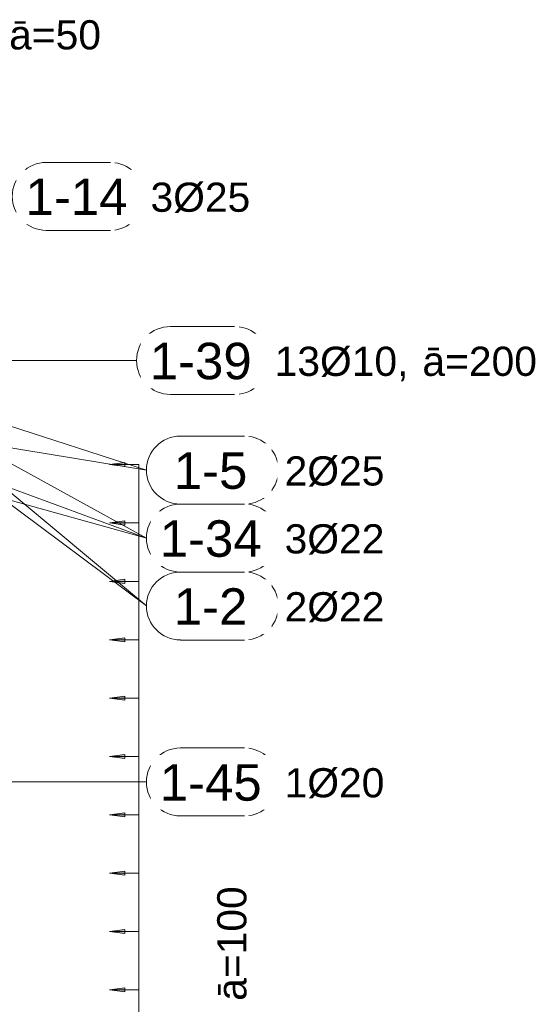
# Model space of a CAD drawing. Header units: millimetres. Extents: x 4307 to 42792, y 1610 to 10025.
# Tile 174 of 256: x 24775 to 25651, y 7695 to 9382. Entities that reach past the tile are written whole.
import ezdxf

# ---------------------------------------------------------------- set-up
doc = ezdxf.new("R2010")
doc.units = ezdxf.units.MM
for name, color, linetype, lineweight in [('A-ANNO-DIMS', 211, 'Continuous', 5), ('A-ANNO-DIMS-25', 211, 'Continuous', 5), ('S-RBAR-IDEN', 171, 'Continuous', 5)]:
    doc.layers.add(name, color=color, linetype=linetype, lineweight=lineweight)
doc.styles.add('Arial', font='arial.ttf', dxfattribs={"height": 50})
doc.styles.add('Arial_1', font='arial.ttf', dxfattribs={"height": 62.5})
doc.dimstyles.new('Výztuž_kusy__řezy__3', dxfattribs={"dimscale": 304.8, "dimtxt": 0.18, "dimasz": 0, "dimexe": 0, "dimexo": 0.0625, "dimgap": 0.082021, "dimtad": 1, "dimdec": 0, "dimzin": 0, "dimdsep": 46, "dimtxsty": 'Arial_1', "dimblk1": 'NONE', "dimblk2": 'NONE', "dimsah": 1, "dimcen": 0.09, "dimazin": 0, "dimtfac": 1, "dimtdec": 4, "dimtix": 1, "dimtmove": 0, "dimatfit": 3, "dimfxl": 0.164042, "dimfxlon": 1, "dimtvp": 1, "dimtfill": 1, "dimtolj": 1, "dimtzin": 0, "dimarcsym": 2})

# ---------------------------------------------------------------- blocks, each defined once
blk = doc.blocks.new('Popisek výztuže - _Typ_ množství_PRAVÝ _řezy_-573729-V1')
at = {"layer": 'S-RBAR-IDEN'}
for p, q in [((25160, 8436), (25050.3, 8436)), ((25050.3, 8319.5), (25160, 8319.5))]:
    blk.add_line(p, q, dxfattribs=at)
for centre, start, end in [((25050.3, 8377.8), 90, 270), ((25160, 8377.8), 277.6434, 82.3566)]:
    blk.add_arc(centre, 58.2, start, end, dxfattribs=at)
blk = doc.blocks.new('DIMBLOCK673-V1')
at = {"layer": 'A-ANNO-DIMS-25'}
for points in [[(24929.1, 8620), (24955.4, 8616.5), (24955.4, 8623.5)], [(24929.1, 8520), (24955.4, 8516.5), (24955.4, 8523.5)]]:
    blk.add_hatch(color=256, dxfattribs=at).paths.add_polyline_path(points)
for p, q in [((24955.4, 8623.5), (24929.1, 8620)), ((24955.4, 8616.5), (24955.4, 8623.5)), ((24929.1, 8620), (24955.4, 8616.5)), ((24979.1, 8620), (24929.1, 8620)), ((24979.1, 8620), (24979.1, 8520)), ((24979.1, 8620), (24979.1, 8620)), ((24955.4, 8523.5), (24929.1, 8520)), ((24929.1, 8520), (24955.4, 8516.5)), ((24979.1, 8520), (24929.1, 8520)), ((24955.4, 8516.5), (24955.4, 8523.5)), ((24979.1, 8520), (24979.1, 8520))]:
    blk.add_line(p, q, dxfattribs=at)
blk = doc.blocks.new('_None')
blk = doc.blocks.new('DIMBLOCK674-V1')
at = {"layer": 'A-ANNO-DIMS-25'}
for points in [[(24929.1, 8520), (24955.4, 8516.5), (24955.4, 8523.5)], [(24929.1, 8420), (24955.4, 8416.5), (24955.4, 8423.5)]]:
    blk.add_hatch(color=256, dxfattribs=at).paths.add_polyline_path(points)
for p, q in [((24955.4, 8523.5), (24929.1, 8520)), ((24929.1, 8520), (24955.4, 8516.5)), ((24979.1, 8520), (24929.1, 8520)), ((24955.4, 8516.5), (24955.4, 8523.5)), ((24979.1, 8520), (24979.1, 8420)), ((24979.1, 8520), (24979.1, 8520)), ((24955.4, 8423.5), (24929.1, 8420)), ((24929.1, 8420), (24955.4, 8416.5)), ((24979.1, 8420), (24929.1, 8420)), ((24955.4, 8416.5), (24955.4, 8423.5)), ((24979.1, 8420), (24979.1, 8420))]:
    blk.add_line(p, q, dxfattribs=at)
blk = doc.blocks.new('DIMBLOCK675-V1')
at = {"layer": 'A-ANNO-DIMS-25'}
for points in [[(24929.1, 8420), (24955.4, 8416.5), (24955.4, 8423.5)], [(24929.1, 8320), (24955.4, 8316.5), (24955.4, 8323.5)]]:
    blk.add_hatch(color=256, dxfattribs=at).paths.add_polyline_path(points)
for p, q in [((24955.4, 8423.5), (24929.1, 8420)), ((24929.1, 8420), (24955.4, 8416.5)), ((24979.1, 8420), (24929.1, 8420)), ((24955.4, 8416.5), (24955.4, 8423.5)), ((24979.1, 8420), (24979.1, 8320)), ((24979.1, 8420), (24979.1, 8420)), ((24955.4, 8323.5), (24929.1, 8320)), ((24929.1, 8320), (24955.4, 8316.5)), ((24979.1, 8320), (24929.1, 8320)), ((24955.4, 8316.5), (24955.4, 8323.5)), ((24979.1, 8320), (24979.1, 8320))]:
    blk.add_line(p, q, dxfattribs=at)
blk = doc.blocks.new('DIMBLOCK676-V1')
at = {"layer": 'A-ANNO-DIMS-25'}
for points in [[(24929.1, 8320), (24955.4, 8316.5), (24955.4, 8323.5)], [(24929.1, 8220), (24955.4, 8216.5), (24955.4, 8223.5)]]:
    blk.add_hatch(color=256, dxfattribs=at).paths.add_polyline_path(points)
for p, q in [((24955.4, 8323.5), (24929.1, 8320)), ((24929.1, 8320), (24955.4, 8316.5)), ((24979.1, 8320), (24929.1, 8320)), ((24955.4, 8316.5), (24955.4, 8323.5)), ((24979.1, 8320), (24979.1, 8220)), ((24979.1, 8320), (24979.1, 8320)), ((24955.4, 8223.5), (24929.1, 8220)), ((24929.1, 8220), (24955.4, 8216.5)), ((24979.1, 8220), (24929.1, 8220)), ((24955.4, 8216.5), (24955.4, 8223.5)), ((24979.1, 8220), (24979.1, 8220))]:
    blk.add_line(p, q, dxfattribs=at)
blk = doc.blocks.new('DIMBLOCK677-V1')
at = {"layer": 'A-ANNO-DIMS-25'}
for points in [[(24929.1, 8220), (24955.4, 8216.5), (24955.4, 8223.5)], [(24929.1, 8120), (24955.4, 8116.5), (24955.4, 8123.5)]]:
    blk.add_hatch(color=256, dxfattribs=at).paths.add_polyline_path(points)
for p, q in [((24955.4, 8223.5), (24929.1, 8220)), ((24929.1, 8220), (24955.4, 8216.5)), ((24979.1, 8220), (24929.1, 8220)), ((24955.4, 8216.5), (24955.4, 8223.5)), ((24979.1, 8220), (24979.1, 8120)), ((24979.1, 8220), (24979.1, 8220)), ((24955.4, 8123.5), (24929.1, 8120)), ((24929.1, 8120), (24955.4, 8116.5)), ((24979.1, 8120), (24929.1, 8120)), ((24955.4, 8116.5), (24955.4, 8123.5)), ((24979.1, 8120), (24979.1, 8120))]:
    blk.add_line(p, q, dxfattribs=at)
blk = doc.blocks.new('DIMBLOCK678-V1')
at = {"layer": 'A-ANNO-DIMS-25'}
for points in [[(24929.1, 8120), (24955.4, 8116.5), (24955.4, 8123.5)], [(24929.1, 8020), (24955.4, 8016.5), (24955.4, 8023.5)]]:
    blk.add_hatch(color=256, dxfattribs=at).paths.add_polyline_path(points)
for p, q in [((24955.4, 8123.5), (24929.1, 8120)), ((24929.1, 8120), (24955.4, 8116.5)), ((24979.1, 8120), (24929.1, 8120)), ((24955.4, 8116.5), (24955.4, 8123.5)), ((24979.1, 8120), (24979.1, 8020)), ((24979.1, 8120), (24979.1, 8120)), ((24955.4, 8023.5), (24929.1, 8020)), ((24929.1, 8020), (24955.4, 8016.5)), ((24979.1, 8020), (24929.1, 8020)), ((24955.4, 8016.5), (24955.4, 8023.5)), ((24979.1, 8020), (24979.1, 8020))]:
    blk.add_line(p, q, dxfattribs=at)
blk = doc.blocks.new('DIMBLOCK679-V1')
at = {"layer": 'A-ANNO-DIMS-25'}
for points in [[(24929.1, 8020), (24955.4, 8016.5), (24955.4, 8023.5)], [(24929.1, 7920), (24955.4, 7916.5), (24955.4, 7923.5)]]:
    blk.add_hatch(color=256, dxfattribs=at).paths.add_polyline_path(points)
for p, q in [((24955.4, 8023.5), (24929.1, 8020)), ((24929.1, 8020), (24955.4, 8016.5)), ((24979.1, 8020), (24929.1, 8020)), ((24955.4, 8016.5), (24955.4, 8023.5)), ((24979.1, 8020), (24979.1, 7920)), ((24979.1, 8020), (24979.1, 8020)), ((24955.4, 7923.5), (24929.1, 7920)), ((24929.1, 7920), (24955.4, 7916.5)), ((24979.1, 7920), (24929.1, 7920)), ((24955.4, 7916.5), (24955.4, 7923.5)), ((24979.1, 7920), (24979.1, 7920))]:
    blk.add_line(p, q, dxfattribs=at)
blk = doc.blocks.new('DIMBLOCK680-V1')
at = {"layer": 'A-ANNO-DIMS-25'}
for points in [[(24929.1, 7920), (24955.4, 7916.5), (24955.4, 7923.5)], [(24929.1, 7820), (24955.4, 7816.5), (24955.4, 7823.5)]]:
    blk.add_hatch(color=256, dxfattribs=at).paths.add_polyline_path(points)
for p, q in [((24955.4, 7923.5), (24929.1, 7920)), ((24929.1, 7920), (24955.4, 7916.5)), ((24979.1, 7920), (24929.1, 7920)), ((24955.4, 7916.5), (24955.4, 7923.5)), ((24979.1, 7920), (24979.1, 7820)), ((24979.1, 7920), (24979.1, 7920)), ((24955.4, 7823.5), (24929.1, 7820)), ((24929.1, 7820), (24955.4, 7816.5)), ((24979.1, 7820), (24929.1, 7820)), ((24955.4, 7816.5), (24955.4, 7823.5)), ((24979.1, 7820), (24979.1, 7820))]:
    blk.add_line(p, q, dxfattribs=at)
blk = doc.blocks.new('DIMBLOCK681-V1')
at = {"layer": 'A-ANNO-DIMS-25'}
for points in [[(24929.1, 7820), (24955.4, 7816.5), (24955.4, 7823.5)], [(24929.1, 7720), (24955.4, 7716.5), (24955.4, 7723.5)]]:
    blk.add_hatch(color=256, dxfattribs=at).paths.add_polyline_path(points)
for p, q in [((24955.4, 7823.5), (24929.1, 7820)), ((24929.1, 7820), (24955.4, 7816.5)), ((24979.1, 7820), (24929.1, 7820)), ((24955.4, 7816.5), (24955.4, 7823.5)), ((24979.1, 7820), (24979.1, 7720)), ((24979.1, 7820), (24979.1, 7820)), ((24955.4, 7723.5), (24929.1, 7720)), ((24929.1, 7720), (24955.4, 7716.5)), ((24979.1, 7720), (24929.1, 7720)), ((24955.4, 7716.5), (24955.4, 7723.5)), ((24979.1, 7720), (24979.1, 7720))]:
    blk.add_line(p, q, dxfattribs=at)
blk = doc.blocks.new('DIMBLOCK682-V1')
at = {"layer": 'A-ANNO-DIMS-25'}
for points in [[(24929.1, 7720), (24955.4, 7716.5), (24955.4, 7723.5)], [(24929.1, 7620), (24955.4, 7616.5), (24955.4, 7623.5)]]:
    blk.add_hatch(color=256, dxfattribs=at).paths.add_polyline_path(points)
for p, q in [((24955.4, 7723.5), (24929.1, 7720)), ((24929.1, 7720), (24955.4, 7716.5)), ((24979.1, 7720), (24929.1, 7720)), ((24955.4, 7716.5), (24955.4, 7723.5)), ((24979.1, 7720), (24979.1, 7620)), ((24979.1, 7720), (24979.1, 7720)), ((24955.4, 7623.5), (24929.1, 7620)), ((24929.1, 7620), (24955.4, 7616.5)), ((24979.1, 7620), (24929.1, 7620)), ((24955.4, 7616.5), (24955.4, 7623.5)), ((24979.1, 7620), (24979.1, 7620))]:
    blk.add_line(p, q, dxfattribs=at)
blk = doc.blocks.new('DIMBLOCK700-V1')
at = {"layer": 'A-ANNO-DIMS-25'}
for points in [[(24929.1, 8620), (24955.4, 8616.5), (24955.4, 8623.5)], [(24929.1, 8520), (24955.4, 8516.5), (24955.4, 8523.5)], [(24929.1, 8420), (24955.4, 8416.5), (24955.4, 8423.5)], [(24929.1, 8320), (24955.4, 8316.5), (24955.4, 8323.5)], [(24929.1, 8220), (24955.4, 8216.5), (24955.4, 8223.5)], [(24929.1, 8120), (24955.4, 8116.5), (24955.4, 8123.5)], [(24929.1, 8020), (24955.4, 8016.5), (24955.4, 8023.5)], [(24929.1, 7920), (24955.4, 7916.5), (24955.4, 7923.5)], [(24929.1, 7820), (24955.4, 7816.5), (24955.4, 7823.5)], [(24929.1, 7720), (24955.4, 7716.5), (24955.4, 7723.5)], [(24929.1, 7620), (24955.4, 7616.5), (24955.4, 7623.5)], [(24929.1, 7520), (24955.4, 7516.5), (24955.4, 7523.5)], [(24929.1, 7420), (24955.4, 7416.5), (24955.4, 7423.5)], [(24929.1, 7320), (24955.4, 7316.5), (24955.4, 7323.5)], [(24929.1, 7220), (24955.4, 7216.5), (24955.4, 7223.5)], [(24929.1, 7120), (24955.4, 7116.5), (24955.4, 7123.5)], [(24929.1, 7020), (24955.4, 7016.5), (24955.4, 7023.5)], [(24929.1, 6920), (24955.4, 6916.5), (24955.4, 6923.5)], [(24929.1, 6820), (24955.4, 6816.5), (24955.4, 6823.5)], [(24929.1, 6720), (24955.4, 6716.5), (24955.4, 6723.5)], [(24929.1, 6620), (24955.4, 6616.5), (24955.4, 6623.5)], [(24929.1, 6520), (24955.4, 6516.5), (24955.4, 6523.5)], [(24929.1, 6420), (24955.4, 6416.5), (24955.4, 6423.5)], [(24929.1, 6320), (24955.4, 6316.5), (24955.4, 6323.5)], [(24929.1, 6220), (24955.4, 6216.5), (24955.4, 6223.5)], [(24929.1, 6120), (24955.4, 6116.5), (24955.4, 6123.5)], [(24929.1, 6020), (24955.4, 6016.5), (24955.4, 6023.5)], [(24929.1, 5920), (24955.4, 5916.5), (24955.4, 5923.5)]]:
    blk.add_hatch(color=256, dxfattribs=at).paths.add_polyline_path(points)
for p, q in [((24955.4, 8623.5), (24929.1, 8620)), ((24955.4, 8616.5), (24955.4, 8623.5)), ((24929.1, 8620), (24955.4, 8616.5)), ((24979.1, 8620), (24929.1, 8620)), ((24979.1, 8620), (24979.1, 5920)), ((24979.1, 8620), (24979.1, 8520)), ((24979.1, 8620), (24979.1, 8620)), ((24955.4, 8523.5), (24929.1, 8520)), ((24929.1, 8520), (24955.4, 8516.5)), ((24979.1, 8520), (24929.1, 8520)), ((24955.4, 8516.5), (24955.4, 8523.5)), ((24979.1, 8520), (24979.1, 8420)), ((24979.1, 8520), (24979.1, 8520)), ((24955.4, 8423.5), (24929.1, 8420)), ((24929.1, 8420), (24955.4, 8416.5)), ((24979.1, 8420), (24929.1, 8420)), ((24955.4, 8416.5), (24955.4, 8423.5)), ((24979.1, 8420), (24979.1, 8320)), ((24979.1, 8420), (24979.1, 8420)), ((24955.4, 8323.5), (24929.1, 8320)), ((24929.1, 8320), (24955.4, 8316.5)), ((24979.1, 8320), (24929.1, 8320)), ((24955.4, 8316.5), (24955.4, 8323.5)), ((24979.1, 8320), (24979.1, 8220)), ((24979.1, 8320), (24979.1, 8320)), ((24955.4, 8223.5), (24929.1, 8220)), ((24929.1, 8220), (24955.4, 8216.5)), ((24979.1, 8220), (24929.1, 8220)), ((24955.4, 8216.5), (24955.4, 8223.5)), ((24979.1, 8220), (24979.1, 8120)), ((24979.1, 8220), (24979.1, 8220)), ((24955.4, 8123.5), (24929.1, 8120)), ((24929.1, 8120), (24955.4, 8116.5)), ((24979.1, 8120), (24929.1, 8120)), ((24955.4, 8116.5), (24955.4, 8123.5)), ((24979.1, 8120), (24979.1, 8020)), ((24979.1, 8120), (24979.1, 8120)), ((24955.4, 8023.5), (24929.1, 8020)), ((24929.1, 8020), (24955.4, 8016.5)), ((24979.1, 8020), (24929.1, 8020)), ((24955.4, 8016.5), (24955.4, 8023.5)), ((24979.1, 8020), (24979.1, 7920)), ((24979.1, 8020), (24979.1, 8020)), ((24955.4, 7923.5), (24929.1, 7920)), ((24929.1, 7920), (24955.4, 7916.5)), ((24979.1, 7920), (24929.1, 7920)), ((24955.4, 7916.5), (24955.4, 7923.5)), ((24979.1, 7920), (24979.1, 7820)), ((24979.1, 7920), (24979.1, 7920)), ((24955.4, 7823.5), (24929.1, 7820)), ((24929.1, 7820), (24955.4, 7816.5)), ((24979.1, 7820), (24929.1, 7820)), ((24955.4, 7816.5), (24955.4, 7823.5)), ((24979.1, 7820), (24979.1, 7720)), ((24979.1, 7820), (24979.1, 7820)), ((24955.4, 7723.5), (24929.1, 7720)), ((24929.1, 7720), (24955.4, 7716.5)), ((24979.1, 7720), (24929.1, 7720)), ((24955.4, 7716.5), (24955.4, 7723.5)), ((24979.1, 7720), (24979.1, 7620)), ((24979.1, 7720), (24979.1, 7720)), ((24955.4, 7623.5), (24929.1, 7620)), ((24929.1, 7620), (24955.4, 7616.5)), ((24979.1, 7620), (24929.1, 7620)), ((24955.4, 7616.5), (24955.4, 7623.5)), ((24979.1, 7620), (24979.1, 7520)), ((24979.1, 7620), (24979.1, 7620)), ((24955.4, 7523.5), (24929.1, 7520)), ((24929.1, 7520), (24955.4, 7516.5)), ((24979.1, 7520), (24929.1, 7520)), ((24955.4, 7516.5), (24955.4, 7523.5)), ((24979.1, 7520), (24979.1, 7420)), ((24979.1, 7520), (24979.1, 7520)), ((24955.4, 7423.5), (24929.1, 7420)), ((24955.4, 7416.5), (24955.4, 7423.5)), ((24929.1, 7420), (24955.4, 7416.5)), ((24979.1, 7420), (24929.1, 7420)), ((24979.1, 7420), (24979.1, 7320)), ((24979.1, 7420), (24979.1, 7420)), ((24955.4, 7323.5), (24929.1, 7320)), ((24955.4, 7316.5), (24955.4, 7323.5)), ((24929.1, 7320), (24955.4, 7316.5)), ((24979.1, 7320), (24929.1, 7320)), ((24979.1, 7320), (24979.1, 7220)), ((24979.1, 7320), (24979.1, 7320)), ((24955.4, 7223.5), (24929.1, 7220)), ((24955.4, 7216.5), (24955.4, 7223.5)), ((24929.1, 7220), (24955.4, 7216.5)), ((24979.1, 7220), (24929.1, 7220)), ((24979.1, 7220), (24979.1, 7120)), ((24979.1, 7220), (24979.1, 7220)), ((24955.4, 7123.5), (24929.1, 7120)), ((24929.1, 7120), (24955.4, 7116.5)), ((24979.1, 7120), (24929.1, 7120)), ((24955.4, 7116.5), (24955.4, 7123.5)), ((24979.1, 7120), (24979.1, 7020)), ((24979.1, 7120), (24979.1, 7120)), ((24955.4, 7023.5), (24929.1, 7020)), ((24929.1, 7020), (24955.4, 7016.5)), ((24979.1, 7020), (24929.1, 7020)), ((24955.4, 7016.5), (24955.4, 7023.5)), ((24979.1, 7020), (24979.1, 6920)), ((24979.1, 7020), (24979.1, 7020)), ((24955.4, 6923.5), (24929.1, 6920)), ((24929.1, 6920), (24955.4, 6916.5)), ((24979.1, 6920), (24929.1, 6920)), ((24955.4, 6916.5), (24955.4, 6923.5)), ((24979.1, 6920), (24979.1, 6820)), ((24979.1, 6920), (24979.1, 6920)), ((24955.4, 6823.5), (24929.1, 6820)), ((24929.1, 6820), (24955.4, 6816.5)), ((24979.1, 6820), (24929.1, 6820)), ((24955.4, 6816.5), (24955.4, 6823.5)), ((24979.1, 6820), (24979.1, 6720)), ((24979.1, 6820), (24979.1, 6820)), ((24955.4, 6723.5), (24929.1, 6720)), ((24929.1, 6720), (24955.4, 6716.5)), ((24979.1, 6720), (24929.1, 6720)), ((24955.4, 6716.5), (24955.4, 6723.5)), ((24979.1, 6720), (24979.1, 6620)), ((24979.1, 6720), (24979.1, 6720)), ((24955.4, 6623.5), (24929.1, 6620)), ((24929.1, 6620), (24955.4, 6616.5)), ((24979.1, 6620), (24929.1, 6620)), ((24955.4, 6616.5), (24955.4, 6623.5)), ((24979.1, 6620), (24979.1, 6520)), ((24979.1, 6620), (24979.1, 6620)), ((24955.4, 6523.5), (24929.1, 6520)), ((24929.1, 6520), (24955.4, 6516.5)), ((24979.1, 6520), (24929.1, 6520)), ((24955.4, 6516.5), (24955.4, 6523.5)), ((24979.1, 6520), (24979.1, 6420)), ((24979.1, 6520), (24979.1, 6520)), ((24955.4, 6423.5), (24929.1, 6420)), ((24929.1, 6420), (24955.4, 6416.5)), ((24979.1, 6420), (24929.1, 6420)), ((24955.4, 6416.5), (24955.4, 6423.5)), ((24979.1, 6420), (24979.1, 6320)), ((24979.1, 6420), (24979.1, 6420)), ((24955.4, 6323.5), (24929.1, 6320)), ((24929.1, 6320), (24955.4, 6316.5)), ((24979.1, 6320), (24929.1, 6320)), ((24955.4, 6316.5), (24955.4, 6323.5)), ((24979.1, 6320), (24979.1, 6220)), ((24979.1, 6320), (24979.1, 6320)), ((24955.4, 6223.5), (24929.1, 6220)), ((24929.1, 6220), (24955.4, 6216.5)), ((24979.1, 6220), (24929.1, 6220)), ((24955.4, 6216.5), (24955.4, 6223.5)), ((24979.1, 6220), (24979.1, 6120)), ((24979.1, 6220), (24979.1, 6220)), ((24955.4, 6123.5), (24929.1, 6120)), ((24929.1, 6120), (24955.4, 6116.5)), ((24979.1, 6120), (24929.1, 6120)), ((24955.4, 6116.5), (24955.4, 6123.5)), ((24979.1, 6120), (24979.1, 6020)), ((24979.1, 6120), (24979.1, 6120)), ((24955.4, 6023.5), (24929.1, 6020)), ((24955.4, 6016.5), (24955.4, 6023.5)), ((24929.1, 6020), (24955.4, 6016.5)), ((24979.1, 6020), (24929.1, 6020)), ((24979.1, 6020), (24979.1, 5920)), ((24979.1, 6020), (24979.1, 6020)), ((24955.4, 5923.5), (24929.1, 5920)), ((24955.4, 5916.5), (24955.4, 5923.5)), ((24929.1, 5920), (24955.4, 5916.5)), ((24979.1, 5920), (24929.1, 5920)), ((24979.1, 5920), (24979.1, 5920))]:
    blk.add_line(p, q, dxfattribs=at)
blk = doc.blocks.new('Popisek výztuže - _Typ_ množství_PRAVÝ-500031-V1')
at = {"layer": 'S-RBAR-IDEN'}
for p, q in [((6694.5, 8583.8), (6584.8, 8583.8)), ((6584.8, 8467.4), (6694.5, 8467.4))]:
    blk.add_line(p, q, dxfattribs=at)
for centre, start, end in [((6584.8, 8525.6), 90, 270), ((6694.5, 8525.6), 277.6434, 82.3566)]:
    blk.add_arc(centre, 58.2, start, end, dxfattribs=at)

msp = doc.modelspace()

# ---------------------------------------------------------------- linework, layer by layer
at = {"layer": 'S-RBAR-IDEN'}
for p, q in [((24601.9, 8798.4), (24975.1, 8798.4)), ((24182.3, 8742.8), (24992.1, 8610.6)), ((24506.3, 8740.4), (24992.1, 8377.8)), ((24557.4, 8740.4), (24992.1, 8377.8)), ((24582.9, 8742.8), (24992.1, 8610.6)), ((24181.3, 8718.6), (24992.1, 8494.2)), ((24382.6, 8718.6), (24992.1, 8494.2)), ((24584, 8718.6), (24992.1, 8494.2)), ((24567.5, 8076.3), (24992.1, 8076.3))]:
    msp.add_line(p, q, dxfattribs=at)

# ---------------------------------------------------------------- block references
for name, p in [('Popisek výztuže - _Typ_ množství_PRAVÝ-500031-V1', (18235.8, 554)), ('Popisek výztuže - _Typ_ množství_PRAVÝ-500031-V1', (18448.5, 272.8)), ('Popisek výztuže - _Typ_ množství_PRAVÝ-500031-V1', (18465.5, 85)), ('Popisek výztuže - _Typ_ množství_PRAVÝ-500031-V1', (18465.5, -31.4)), ('Popisek výztuže - _Typ_ množství_PRAVÝ _řezy_-573729-V1', (0, 0)), ('Popisek výztuže - _Typ_ množství_PRAVÝ-500031-V1', (18465.5, -449.3))]:
    msp.add_blockref(name, p, dxfattribs=at)

# ---------------------------------------------------------------- texts
at = {"layer": 'S-RBAR-IDEN', "char_height": 50, "attachment_point": 1, "style": 'Arial', "bg_fill": 3, "box_fill_scale": 1.25, "bg_fill_color": 256, "bg_fill_true_color": 13158600, "bg_fill_transparency": 0}
for s, insert, width in [('ā=50', (24757, 9381.4), 194.409), ('3Ø25', (24999.1, 9103.2), 210.443), ('13Ø10, ', (25211.7, 8822), 306.645), ('ā=200', (25464.7, 8822), 242.51), ('2Ø25', (25228.8, 8634.2), 210.443), ('3Ø22', (25228.8, 8517.8), 210.443), ('2Ø22', (25228.8, 8401.4), 210.443), ('1Ø20', (25228.8, 8099.9), 210.443)]:
    msp.add_mtext(s, dxfattribs=dict(at, insert=insert, width=width))
at = {"layer": 'S-RBAR-IDEN', "insert": (25113.3, 7701.3), "char_height": 50, "width": 242.51, "attachment_point": 1, "rotation": 90, "style": 'Arial', "bg_fill": 3, "box_fill_scale": 1.25, "bg_fill_color": 256, "bg_fill_true_color": 13158600, "bg_fill_transparency": 0}
msp.add_mtext('ā=100', dxfattribs=at)

# ---------------------------------------------------------------- dimensions: what is measured, and where the dimension line sits
at = {"layer": 'A-ANNO-DIMS'}
for base, p1, p2, text, override, picture, middle in [((24979.1, 5920), (24929.1, 8620), (24929.1, 5920), '100 2700', {"dimpost": '<>', "dimblk1": 'None', "dimblk2": 'None', "dimsah": 1, "dimfxl": 2700}, 'DIMBLOCK700-V1', (24922.2, 7270)), ((24979.1, 8520), (24929.1, 8620), (24929.1, 8520), ' ', {"dimpost": '<>', "dimfxl": 100}, 'DIMBLOCK673-V1', (24979.1, 8570)), ((24979.1, 8420), (24929.1, 8520), (24929.1, 8420), ' ', {"dimpost": '<>', "dimfxl": 100}, 'DIMBLOCK674-V1', (24979.1, 8470)), ((24979.1, 8320), (24929.1, 8420), (24929.1, 8320), ' ', {"dimpost": '<>', "dimfxl": 100}, 'DIMBLOCK675-V1', (24979.1, 8370)), ((24979.1, 8220), (24929.1, 8320), (24929.1, 8220), ' ', {"dimpost": '<>', "dimfxl": 100}, 'DIMBLOCK676-V1', (24979.1, 8270)), ((24979.1, 8120), (24929.1, 8220), (24929.1, 8120), ' ', {"dimpost": '<>', "dimfxl": 100}, 'DIMBLOCK677-V1', (24979.1, 8170)), ((24979.1, 8020), (24929.1, 8120), (24929.1, 8020), ' ', {"dimpost": '<>', "dimfxl": 100}, 'DIMBLOCK678-V1', (24979.1, 8070)), ((24979.1, 7920), (24929.1, 8020), (24929.1, 7920), ' ', {"dimpost": '<>', "dimfxl": 100}, 'DIMBLOCK679-V1', (24979.1, 7970)), ((24979.1, 7820), (24929.1, 7920), (24929.1, 7820), ' ', {"dimpost": '<>', "dimfxl": 100}, 'DIMBLOCK680-V1', (24979.1, 7870)), ((24979.1, 7720), (24929.1, 7820), (24929.1, 7720), ' ', {"dimpost": '<>', "dimfxl": 100}, 'DIMBLOCK681-V1', (24979.1, 7770)), ((24979.1, 7620), (24929.1, 7720), (24929.1, 7620), ' ', {"dimpost": '<>', "dimfxl": 100}, 'DIMBLOCK682-V1', (24979.1, 7670))]:
    dim = msp.add_linear_dim(base=base, p1=p1, p2=p2, angle=90, text=text, dimstyle='Výztuž_kusy__řezy__3', override=override, dxfattribs=at)
    dim.commit()
    dim.dimension.update_dxf_attribs({"geometry": picture, "text_midpoint": middle})

# ---------------------------------------------------------------- next in the draw order: texts
at = {"layer": 'S-RBAR-IDEN', "char_height": 62.5, "attachment_point": 1, "style": 'Arial_1', "bg_fill": 3, "box_fill_scale": 1.25, "bg_fill_color": 256, "bg_fill_true_color": 13158600, "bg_fill_transparency": 0}
for s, insert, width in [('1-14', (24785.1, 9110), 210.443), ('1-39', (24997.7, 8828.8), 210.443), ('1-5', (25038.8, 8641), 152.321), ('1-34', (25014.8, 8524.6), 210.443), ('1-2', (25038.8, 8408.1), 152.321), ('1-45', (25014.8, 8106.7), 210.443)]:
    msp.add_mtext(s, dxfattribs=dict(at, insert=insert, width=width))

doc.saveas('drawing.dxf')
